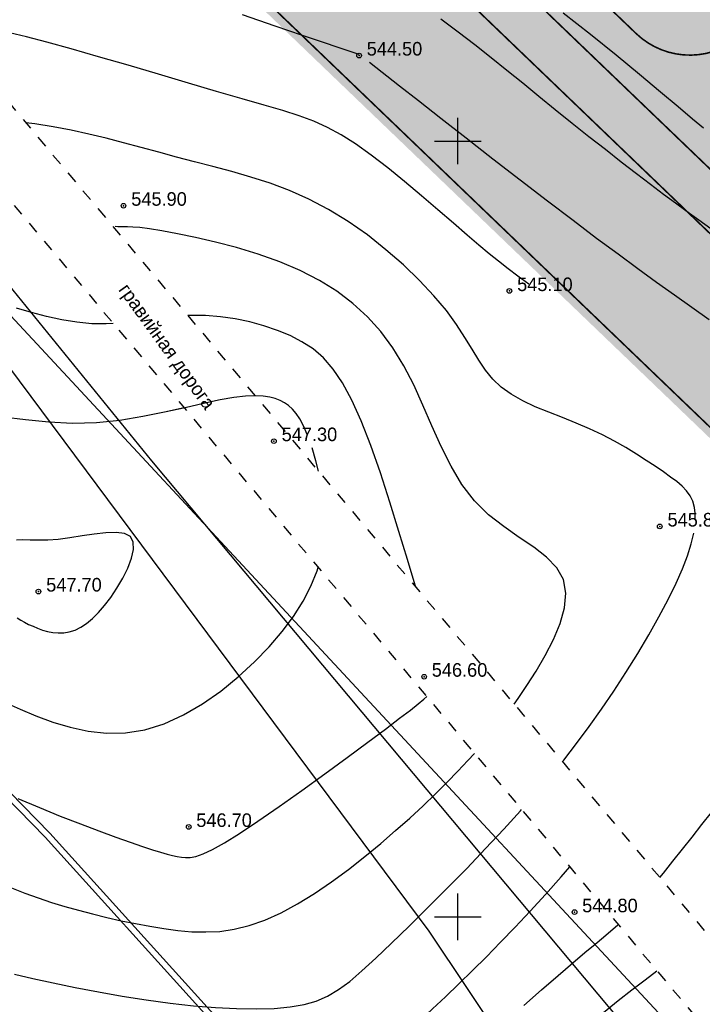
# Model space of a CAD drawing. Extents: x 0 to 370488, y 0 to 4202825.
# Tile 52 of 256: x 360222 to 360266, y 4200444 to 4200508. Entities that reach past the tile are written whole.
import ezdxf

# ---------------------------------------------------------------- set-up
doc = ezdxf.new("R2010")
doc.units = 0
doc.header["$LTSCALE"] = 0.5
doc.header["$MEASUREMENT"] = 0
doc.header["$PDMODE"] = 32
doc.header["$PDSIZE"] = 0.3
for name, pattern in [('CONTI', [0]), ('GOST2.303 6', [12, 8, -1.5, 1, -1.5]), ('STRIH_1', [3, 2, -1]), ('Д_ТРОТ_ТРУБА', [3, 1.5, -1.5]), ('ДОРОГИ_СТРОЯЩ', [9, 8, -1])]:
    doc.linetypes.add(name, pattern=pattern)
for name, color, linetype in [('(004) Точки рельефа', 7, 'Continuous'), ('(014) Водопровод', 5, 'ИК_Водопровод -------в--------'), ('(025) Дорога', 7, 'Continuous'), ('(040) Ограда', 7, 'Continuous'), ('GORIZDEFAULT', 32, 'CONTI'), ('PI_TTDEFAULT', 5, 'CONTI'), ('SETKR', 2, 'CONTI'), ('SIT_L0', 250, 'CONTI'), ('Штрих Стекло', 7, 'Continuous')]:
    doc.layers.add(name, color=color, linetype=linetype)
doc.layers.add('(032) Горизонтали утолщенные', color=32, linetype='Continuous', lineweight=30)
doc.layers.add('.', color=7, linetype='Continuous', lineweight=15)
doc.styles.add('BM-431', font='txt')
doc.styles.add('D-431', font='txt')
doc.styles.get("Standard").update_dxf_attribs({"font": 'isocpeur.ttf'})
doc.linetypes.add('ИК_Водопровод -------в--------', pattern='A,9,-0.6,["В",Standard,S=1.2,R=0,X=0,Y=-0.6],-1.2', length=10.8)
doc.linetypes.add('ОГРАДА_ГЛИН', pattern='A,4,["|",Standard,S=0.8,R=0,X=0,Y=-0.8],0.5,["|",Standard,S=0.8,R=0,X=0,Y=-0.8],3.5', length=8)

# ---------------------------------------------------------------- blocks, each defined once
blk = doc.blocks.new('BL_333')
at = {"color": 0}
for p, q in [((0, -1.5), (0, 1.5)), ((-1.5, 0), (1.5, 0))]:
    blk.add_line(p, q, dxfattribs=at)

msp = doc.modelspace()

# ---------------------------------------------------------------- hatches: boundary and pattern name
at = {"layer": '.', "ltscale": 0.149071}
h = msp.add_hatch(color=256, dxfattribs=at)
h.dxf.hatch_style = 1
h.set_gradient(color1=(51, 204, 0), color2=(51, 204, 0), tint=1)
edge = h.paths.add_edge_path()
edge.add_line((361134.955, 4200608.327), (360514.494, 4200266.411))
edge.add_arc((360509.185, 4200276.045), 11, 226.16627, 298.85775, ccw=False)
edge.add_line((360501.567, 4200268.11), (360238.667, 4200520.519))
edge.add_line((360238.667, 4200520.519), (360063.771, 4200791.021))
edge.add_line((360063.771, 4200791.021), (360055.869, 4200786.666))
edge.add_line((360055.869, 4200786.666), (360231.678, 4200514.752))
edge.add_line((360231.678, 4200514.752), (360505.949, 4200251.426))
edge.add_line((360505.949, 4200251.426), (361159.312, 4200611.473))
edge.add_line((361159.312, 4200611.473), (360747.942, 4201168.046))
edge.add_line((360747.942, 4201168.046), (360739.99, 4201163.663))
edge.add_line((360739.99, 4201163.663), (361138.492, 4200624.499))
edge.add_arc((361129.646, 4200617.961), 11, -61.14225, 36.46852, ccw=False)
h.paths.add_polyline_path([(360635.673, 4200691.995), (360780.102, 4200429.905), (360509.032, 4200280.542), (360483.33, 4200328.786), (360556.369, 4200368.228), (360581.78, 4200320.574), (360586.689, 4200323.322), (360558.05, 4200375.292), (360464.998, 4200324.014), (360283.729, 4200498.05)], flags=16)
edge = h.paths.add_edge_path(flags=17)
edge.add_line((361133.667, 4200620.933), (360949.42, 4200870.214))
edge.add_arc((360945.4, 4200867.242), 5, 36.46852, 118.85775)
edge.add_line((360942.986, 4200871.621), (360648.845, 4200709.53))
edge.add_arc((360651.259, 4200705.151), 5, 118.85775, 208.85775)
edge.add_line((360646.88, 4200702.738), (360795.17, 4200433.642))
edge.add_arc((360799.549, 4200436.055), 5, 208.85775, 298.85775)
edge.add_line((360801.962, 4200431.676), (361132.059, 4200613.582))
edge.add_arc((361129.646, 4200617.961), 5, 298.85775, 396.46852)
h.paths.add_polyline_path([(360656.693, 4200703.578), (360944.264, 4200862.049), (361123.713, 4200619.259), (360801.122, 4200441.489)], flags=16)
edge = h.paths.add_edge_path(flags=17)
edge.add_line((360789.915, 4200430.746), (360641.624, 4200699.842))
edge.add_arc((360637.246, 4200697.429), 5, 28.86341, 118.85775)
edge.add_line((360634.832, 4200701.808), (360274.624, 4200503.308))
edge.add_arc((360277.037, 4200498.929), 5, 118.85775, 226.16627)
edge.add_line((360273.574, 4200495.323), (360505.722, 4200272.438))
edge.add_arc((360509.185, 4200276.045), 5, 226.16627, 298.85775)
edge.add_line((360511.598, 4200271.666), (360519.249, 4200275.882))
edge.add_line((360519.249, 4200275.882), (360514.899, 4200283.761))
edge.add_line((360514.899, 4200283.761), (360520.166, 4200286.663))
edge.add_line((360520.166, 4200286.663), (360524.504, 4200278.777))
edge.add_line((360524.504, 4200278.777), (360787.949, 4200423.954))
edge.add_arc((360785.536, 4200428.333), 5, 298.85775, 388.85775)
edge = h.paths.add_edge_path()
edge.add_arc((360385.769, 4200927.93), 5, 28.85775, 118.85775)
edge.add_line((360383.356, 4200932.309), (360379.852, 4200930.379))
edge.add_line((360379.852, 4200930.379), (360528.625, 4200660.407))
edge.add_line((360528.625, 4200660.407), (360265.595, 4200515.46))
edge.add_line((360265.595, 4200515.46), (360250.316, 4200530.13))
edge.add_line((360250.316, 4200530.13), (360093.542, 4200772.602))
edge.add_line((360093.542, 4200772.602), (360090.338, 4200770.837))
edge.add_arc((360092.751, 4200766.458), 5, 118.85775, 212.88524)
edge.add_line((360088.552, 4200763.743), (360240.685, 4200528.449))
edge.add_line((360240.685, 4200528.449), (360243.327, 4200524.363))
edge.add_line((360243.327, 4200524.363), (360261.485, 4200506.929))
edge.add_arc((360264.948, 4200510.536), 5, 226.16627, 298.85775)
edge.add_line((360267.361, 4200506.157), (360536.472, 4200654.455))
edge.add_arc((360534.059, 4200658.834), 5, 298.85915, 388.85698)
edge.add_line((360538.438, 4200661.247), (360390.148, 4200930.343))
edge = h.paths.add_edge_path()
edge.add_arc((360751.558, 4201129.505), 5, 36.46939, 118.85775)
edge.add_line((360749.145, 4201133.884), (360745.026, 4201131.614))
edge.add_line((360745.026, 4201131.614), (360929.872, 4200881.521))
edge.add_line((360929.872, 4200881.521), (360645.109, 4200724.598))
edge.add_line((360645.109, 4200724.598), (360496.336, 4200994.569))
edge.add_line((360496.336, 4200994.569), (360492.833, 4200992.639))
edge.add_arc((360495.246, 4200988.26), 5, 118.85775, 208.85855)
edge.add_line((360490.867, 4200985.847), (360639.157, 4200716.751))
edge.add_arc((360643.536, 4200719.164), 5, 208.85775, 298.85137)
edge.add_line((360645.949, 4200714.785), (360938.218, 4200875.845))
edge.add_arc((360935.805, 4200880.224), 5, 298.85775, 396.46852)
edge.add_line((360939.826, 4200883.196), (360755.579, 4201132.477))
at = {"layer": 'Штрих Стекло', "linetype": 'Continuous'}
h = msp.add_hatch(color=5, dxfattribs=at)
h.dxf.hatch_style = 1
h.set_gradient(color1=(173, 173, 173), color2=(166, 166, 166), one_color=1, tint=0.65)
edge = h.paths.add_edge_path()
edge.add_line((360067.205, 4200806.615), (360049.645, 4200796.938))
edge.add_arc((360052.059, 4200792.559), 5, 32.88524, 118.85775, ccw=False)
edge.add_line((360056.257, 4200795.274), (360060.259, 4200789.085))
edge.add_line((360060.259, 4200789.085), (360069.039, 4200793.924))
edge.add_line((360069.039, 4200793.924), (360065.267, 4200799.758))
edge.add_arc((360069.63, 4200802.227), 5.014, 118.92591, 209.50369, ccw=False)
edge = h.paths.add_edge_path()
edge.add_line((360236.317, 4200517.23), (360498.797, 4200265.225))
edge.add_arc((360509.185, 4200276.045), 15, 226.16627, 298.85775)
edge.add_line((360516.425, 4200262.908), (361136.886, 4200604.824))
edge.add_arc((361129.646, 4200617.961), 15, 298.85775, 396.46852)
edge.add_line((361141.709, 4200626.877), (360736.189, 4201168.806))
edge.add_arc((360740.21, 4201171.777), 5, 118.85775, 216.46852, ccw=False)
edge.add_line((360737.797, 4201176.157), (360731.547, 4201172.713))
edge.add_line((360731.547, 4201172.713), (361139.296, 4200625.094))
edge.add_arc((361129.646, 4200617.961), 12, -61.14225, 36.46852, ccw=False)
edge.add_line((361135.438, 4200607.451), (360507.891, 4200266.197))
edge.add_line((360507.891, 4200266.197), (360237.512, 4200520.465))
edge.add_line((360237.512, 4200520.465), (360062.893, 4200790.537))
edge.add_line((360062.893, 4200790.537), (360060.259, 4200789.085))
edge.add_line((360060.259, 4200789.085), (360234.992, 4200518.836))
edge.add_arc((360242.55, 4200523.723), 9, 212.88524, 226.16627)
edge = h.paths.add_edge_path(flags=16)
edge.add_line((360274.624, 4200503.308), (360634.832, 4200701.808))
edge.add_arc((360637.246, 4200697.429), 5, 28.85775, 118.85775, ccw=False)
edge.add_line((360641.625, 4200699.842), (360789.915, 4200430.746))
edge.add_arc((360785.536, 4200428.333), 5, -61.14225, 28.85775, ccw=False)
edge.add_line((360787.949, 4200423.954), (360511.598, 4200271.666))
edge.add_arc((360509.185, 4200276.045), 5, 226.82384, 298.85775, ccw=False)
edge.add_line((360505.764, 4200272.399), (360273.569, 4200495.328))
edge.add_arc((360277.037, 4200498.929), 5, 118.85775, 226.07521, ccw=False)
h.paths.add_polyline_path([(360274.624, 4200503.308), (360631.329, 4200699.877), (360780.102, 4200429.905), (360509.832, 4200280.969)], flags=0)
edge = h.paths.add_edge_path(flags=16)
edge.add_line((360648.845, 4200709.53), (360942.986, 4200871.621))
edge.add_arc((360945.4, 4200867.242), 5, 36.46852, 118.85775, ccw=False)
edge.add_line((360949.42, 4200870.214), (361133.667, 4200620.933))
edge.add_arc((361129.646, 4200617.961), 5, -61.14225, 36.46852, ccw=False)
edge.add_line((361132.059, 4200613.582), (360801.962, 4200431.676))
edge.add_arc((360799.549, 4200436.055), 5, 208.85775, 298.85775, ccw=False)
edge.add_line((360795.17, 4200433.642), (360646.88, 4200702.738))
edge.add_arc((360651.259, 4200705.151), 5, 118.85775, 208.85775, ccw=False)
h.paths.add_polyline_path([(360652.349, 4200711.46), (360938.867, 4200869.351), (361123.713, 4200619.259), (360801.122, 4200441.489)], flags=0)
edge = h.paths.add_edge_path(flags=17)
edge.add_line((361139.296, 4200625.094), (360731.547, 4201172.713))
edge.add_line((360731.547, 4201172.713), (360723.659, 4201168.366))
edge.add_arc((360726.073, 4201163.987), 5, 36.46852, 118.85775, ccw=False)
edge.add_line((360730.093, 4201166.959), (360939.826, 4200883.196))
edge.add_arc((360935.805, 4200880.224), 5, -61.14225, 36.46852, ccw=False)
edge.add_line((360938.218, 4200875.845), (360645.95, 4200714.785))
edge.add_arc((360643.536, 4200719.164), 5, 208.85775, 298.85775, ccw=False)
edge.add_line((360639.157, 4200716.751), (360490.867, 4200985.847))
edge.add_arc((360495.246, 4200988.26), 5, 118.85775, 208.85775, ccw=False)
edge.add_line((360492.833, 4200992.639), (360478.82, 4200984.917))
edge.add_arc((360481.233, 4200980.538), 5, 28.85775, 118.85775, ccw=False)
edge.add_line((360485.612, 4200982.951), (360633.903, 4200713.855))
edge.add_arc((360629.523, 4200711.442), 5, -61.14225, 28.85552, ccw=False)
edge.add_line((360631.937, 4200707.063), (360550.485, 4200662.177))
edge.add_arc((360548.072, 4200666.557), 5, 208.85775, 298.85775, ccw=False)
edge.add_line((360543.693, 4200664.143), (360395.403, 4200933.239))
edge.add_arc((360399.782, 4200935.652), 5, 118.85775, 208.85775, ccw=False)
edge.add_line((360397.369, 4200940.032), (360749.145, 4201133.884))
edge.add_arc((360751.558, 4201129.505), 5, 36.46852, 118.85775, ccw=False)
edge.add_line((360755.579, 4201132.477), (360745.985, 4201145.458))
edge.add_arc((360741.964, 4201142.486), 5, -61.14225, 36.46852, ccw=False)
edge.add_line((360744.377, 4201138.107), (360086.378, 4200775.506))
edge.add_arc((360084.042, 4200779.927), 5, 212.88524, 297.85041, ccw=False)
edge.add_line((360079.844, 4200777.212), (360088.552, 4200763.743))
edge.add_arc((360092.751, 4200766.458), 5, 118.85775, 212.88524, ccw=False)
edge.add_line((360090.338, 4200770.837), (360383.356, 4200932.309))
edge.add_arc((360385.769, 4200927.93), 5, 28.85775, 118.85775, ccw=False)
edge.add_line((360390.148, 4200930.343), (360538.438, 4200661.248))
edge.add_arc((360534.059, 4200658.834), 5, -61.14225, 28.85775, ccw=False)
edge.add_line((360536.472, 4200654.455), (360267.361, 4200506.157))
edge.add_arc((360264.948, 4200510.536), 5, 226.16627, 298.85775, ccw=False)
edge.add_line((360261.485, 4200506.929), (360243.327, 4200524.363))
edge.add_line((360243.327, 4200524.363), (360069.039, 4200793.924))
edge.add_line((360069.039, 4200793.924), (360062.893, 4200790.537))
edge.add_line((360062.893, 4200790.537), (360237.512, 4200520.465))
edge.add_line((360237.512, 4200520.465), (360507.891, 4200266.197))
edge.add_line((360507.891, 4200266.197), (361135.438, 4200607.451))
edge.add_arc((361129.646, 4200617.961), 12, 298.85775, 396.46852)

# ---------------------------------------------------------------- linework, layer by layer
at = {"layer": '(014) Водопровод', "flags": 128}
msp.add_lwpolyline([(360036.438, 4200773.015), (360047.098, 4200750.311), (360089.76, 4200681.101), (360107.619, 4200655.796), (360141.826, 4200594.039), (360149.345, 4200579.998), (360206.507, 4200508.61), (360230.262, 4200479.387), (360306.281, 4200388.525), (360409.154, 4200291.553), (360456.114, 4200244.191), (360490.793, 4200199.337)], dxfattribs=at)
at = {"layer": '(025) Дорога', "linetype": 'Д_ТРОТ_ТРУБА', "flags": 128}
for points in [[(360044.195, 4200796.012), (360041.816, 4200791.773), (360042.358, 4200788.304), (360046.087, 4200780.21), (360059.012, 4200755.887), (360082.266, 4200713.415), (360119.837, 4200651.911), (360154.248, 4200588.273), (360168.952, 4200565.337), (360182.618, 4200547.766), (360213.043, 4200512.044), (360268.283, 4200446.262), (360308.926, 4200401.534), (360387.369, 4200322.593), (360428.116, 4200283.497), (360457.116, 4200256.42), (360464.886, 4200245.444), (360476.507, 4200228.263), (360489.06, 4200214.493), (360499.065, 4200202.984)], [(360034.859, 4200791.392), (360036.733, 4200790.501), (360038.761, 4200786.553), (360042.501, 4200778.433), (360055.492, 4200753.988), (360078.803, 4200711.411), (360116.369, 4200649.915), (360150.8, 4200586.24), (360165.682, 4200563.025), (360179.515, 4200545.24), (360209.989, 4200509.461), (360265.27, 4200443.63), (360306.026, 4200398.778), (360384.565, 4200319.74), (360425.367, 4200280.592), (360454.087, 4200253.775), (360461.596, 4200243.167), (360473.356, 4200225.782), (360486.072, 4200211.833), (360495.233, 4200201.295)]]:
    msp.add_lwpolyline(points, dxfattribs=at)
at = {"layer": '(032) Горизонтали утолщенные', "color": 32}
for points in [[(360266.29, 4200494.35, 544), (360265.52, 4200494.9, 544), (360264.77, 4200495.44, 544), (360264.02, 4200495.99, 544), (360263.25, 4200496.56, 544), (360262.42, 4200497.19, 544), (360261.51, 4200497.89, 544), (360260.53, 4200498.64, 544), (360259.51, 4200499.45, 544), (360258.44, 4200500.28, 544), (360257.36, 4200501.14, 544), (360256.28, 4200502.01, 544), (360255.22, 4200502.87, 544), (360254.18, 4200503.72, 544), (360253.16, 4200504.55, 544), (360252.14, 4200505.37, 544), (360251.1, 4200506.2, 544), (360250.02, 4200507.02, 544), (360248.9, 4200507.86, 544)], [(360253.63, 4200463.712, 546), (360253.89, 4200464.08, 546), (360254.45, 4200464.92, 546), (360255.04, 4200465.84, 546), (360255.62, 4200466.84, 546), (360256.16, 4200467.87, 546), (360256.59, 4200468.91, 546), (360256.87, 4200469.92, 546), (360256.96, 4200470.87, 546), (360256.81, 4200471.74, 546), (360256.38, 4200472.5, 546), (360255.72, 4200473.18, 546), (360254.9, 4200473.82, 546), (360253.96, 4200474.46, 546), (360252.97, 4200475.15, 546), (360251.98, 4200475.92, 546), (360251.07, 4200476.81, 546), (360250.26, 4200477.87, 546), (360249.56, 4200479.05, 546), (360248.92, 4200480.32, 546), (360248.33, 4200481.64, 546), (360247.75, 4200482.97, 546), (360247.16, 4200484.28, 546), (360246.52, 4200485.52, 546), (360245.82, 4200486.67, 546), (360245.04, 4200487.72, 546), (360244.18, 4200488.67, 546), (360243.24, 4200489.53, 546), (360242.21, 4200490.32, 546), (360241.08, 4200491.02, 546), (360239.85, 4200491.65, 546), (360238.53, 4200492.21, 546), (360237.14, 4200492.7, 546), (360235.75, 4200493.13, 546), (360234.38, 4200493.49, 546), (360233.1, 4200493.79, 546), (360231.93, 4200494.03, 546), (360230.93, 4200494.21, 546), (360230.14, 4200494.34, 546), (360229.52, 4200494.42, 546), (360229.06, 4200494.46, 546), (360228.72, 4200494.47, 546), (360228.46, 4200494.48, 546), (360228.27, 4200494.47, 546), (360228.1, 4200494.48, 546), (360227.93, 4200494.5, 546)], [(360231.06, 4200449.25, 546), (360231.96, 4200449.13, 546), (360232.86, 4200449.05, 546), (360233.76, 4200449.03, 546), (360234.67, 4200449.07, 546), (360235.6, 4200449.21, 546), (360236.56, 4200449.44, 546), (360237.56, 4200449.79, 546), (360238.61, 4200450.26, 546), (360239.68, 4200450.85, 546), (360240.77, 4200451.52, 546), (360241.87, 4200452.27, 546), (360242.95, 4200453.06, 546), (360244.01, 4200453.89, 546), (360245.03, 4200454.73, 546), (360245.99, 4200455.56, 546), (360246.9, 4200456.37, 546), (360247.76, 4200457.17, 546), (360248.56, 4200457.94, 546), (360249.31, 4200458.69, 546), (360250.01, 4200459.4, 546), (360250.65, 4200460.08, 546), (360251.069, 4200460.541, 546)], [(360221.24, 4200451.87, 546), (360222.11, 4200451.53, 546), (360222.96, 4200451.23, 546), (360223.82, 4200450.94, 546), (360224.68, 4200450.68, 546), (360225.57, 4200450.43, 546), (360226.47, 4200450.19, 546), (360227.38, 4200449.96, 546), (360228.3, 4200449.75, 546), (360229.23, 4200449.57, 546), (360230.15, 4200449.4, 546), (360231.06, 4200449.25, 546)], [(360259.38, 4200443.85, 544), (360260.32, 4200444.61, 544), (360261.21, 4200445.3, 544), (360262.07, 4200445.95, 544), (360262.83, 4200446.536, 544)]]:
    msp.add_polyline3d(points, dxfattribs=at)
at = {"layer": '(040) Ограда', "linetype": 'ОГРАДА_ГЛИН', "flags": 128}
msp.add_lwpolyline([(360140.403, 4200540.738), (360188.33, 4200491.65), (360223.715, 4200455.409), (360264.851, 4200409.871)], dxfattribs=at)
at = {"layer": '(040) Ограда', "flags": 128}
msp.add_lwpolyline([(360140.116, 4200540.458), (360188.044, 4200491.371), (360223.423, 4200455.135), (360264.554, 4200409.603)], dxfattribs=at)
at = {"ltscale": 0.149071, "const_width": 0.1}
for points in [[(359943.476, 4200738.432), (360053.157, 4200798.874, -0.393772), (360059.769, 4200797.209), (360238.667, 4200520.519), (360501.567, 4200268.11, 0.328259), (360514.494, 4200266.411), (361134.955, 4200608.327, 0.453677), (361138.492, 4200624.499), (360736.189, 4201168.806, -0.453677), (360737.797, 4201176.157), (360868.753, 4201248.322)], [(360390.148, 4200930.343), (360538.438, 4200661.248, -0.414214), (360536.472, 4200654.455), (360267.361, 4200506.157, -0.328259), (360261.485, 4200506.929), (360243.327, 4200524.363), (360088.552, 4200763.743)]]:
    msp.add_lwpolyline(points, format="xyb", dxfattribs=at)
msp.add_lwpolyline([(360052.603, 4200791.717), (360231.678, 4200514.752), (360505.949, 4200251.426), (361159.312, 4200611.473), (360744.344, 4201172.914)], dxfattribs=at)
at = {"color": 1, "linetype": 'GOST2.303 6', "lineweight": 30, "const_width": 1.035}
msp.add_lwpolyline([(360055.869, 4200786.666), (360747.942, 4201168.046), (361159.312, 4200611.473), (360505.949, 4200251.426), (360231.678, 4200514.752)], close=True, dxfattribs=at)
at = {"color": 7, "linetype": 'STRIH_1', "ltscale": 2, "true_color": 0xffffff, "const_width": 0.1}
msp.add_lwpolyline([(360062.093, 4200799.14), (360240.997, 4200522.441), (360503.645, 4200270.274, 0.328259), (360513.046, 4200269.038), (361133.507, 4200610.954, 0.453677), (361136.08, 4200622.716), (360733.263, 4201167.717)], format="xyb", dxfattribs=at)
at = {"linetype": 'Continuous', "elevation": 1.643}
msp.add_lwpolyline([(359968.105, 4200751.148), (360144.875, 4200568.598), (360208.905, 4200501.768), (360248.135, 4200449.088), (360280.365, 4200400.868), (360329.345, 4200345.008), (360410.625, 4200285.188), (360473.125, 4200218.998), (360491.256, 4200199.541)], dxfattribs=at)
at = {"layer": 'GORIZDEFAULT', "color": 32}
for points in [[(360265.82, 4200500.83, 543.5), (360265.11, 4200501.42, 543.5), (360264.19, 4200502.2, 543.5), (360263.05, 4200503.16, 543.5), (360261.7, 4200504.28, 543.5), (360260.19, 4200505.53, 543.5), (360258.54, 4200506.87, 543.5), (360256.79, 4200508.25, 543.5)], [(360243.64, 4200505.57, 544.5), (360239.99, 4200506.81, 544.5), (360238.23, 4200507.41, 544.5), (360236.12, 4200508.13, 544.5)], [(360254.57, 4200490.78, 545), (360253.87, 4200491.29, 545), (360253.24, 4200491.77, 545), (360252.63, 4200492.25, 545), (360252.01, 4200492.74, 545), (360251.35, 4200493.3, 545), (360250.6, 4200493.94, 545), (360249.71, 4200494.71, 545), (360248.72, 4200495.57, 545), (360247.66, 4200496.48, 545), (360246.57, 4200497.39, 545), (360245.48, 4200498.28, 545), (360244.41, 4200499.1, 545), (360243.41, 4200499.82, 545), (360242.48, 4200500.41, 545), (360241.6, 4200500.88, 545), (360240.72, 4200501.28, 545), (360239.77, 4200501.63, 545), (360238.72, 4200501.96, 545), (360237.52, 4200502.31, 545), (360236.11, 4200502.72, 545), (360234.46, 4200503.2, 545), (360232.64, 4200503.73, 545), (360230.71, 4200504.3, 545), (360228.76, 4200504.88, 545), (360226.86, 4200505.43, 545), (360225.09, 4200505.94, 545), (360223.52, 4200506.37, 545), (360222.21, 4200506.72, 545), (360221.12, 4200506.97, 545)], [(360266.2, 4200488.47, 544.5), (360265.07, 4200489.27, 544.5), (360263.95, 4200490.07, 544.5), (360262.8, 4200490.89, 544.5), (360261.6, 4200491.76, 544.5), (360260.32, 4200492.7, 544.5), (360258.93, 4200493.73, 544.5), (360257.42, 4200494.87, 544.5), (360255.77, 4200496.13, 544.5), (360254.02, 4200497.47, 544.5), (360252.25, 4200498.84, 544.5), (360250.53, 4200500.19, 544.5), (360248.9, 4200501.46, 544.5), (360247.46, 4200502.59, 544.5), (360246.24, 4200503.54, 544.5), (360244.31, 4200505.07, 544.5)], [(360265.3, 4200475.61, 545.5), (360265.3, 4200476.02, 545.5), (360265.25, 4200476.38, 545.5), (360265.14, 4200476.79, 545.5), (360264.97, 4200477.14, 545.5), (360264.74, 4200477.46, 545.5), (360264.45, 4200477.76, 545.5), (360264.11, 4200478.05, 545.5), (360263.7, 4200478.35, 545.5), (360263.24, 4200478.68, 545.5), (360262.72, 4200479.04, 545.5), (360262.14, 4200479.42, 545.5), (360261.51, 4200479.83, 545.5), (360260.83, 4200480.25, 545.5), (360260.1, 4200480.66, 545.5), (360259.32, 4200481.07, 545.5), (360258.49, 4200481.46, 545.5), (360257.63, 4200481.82, 545.5), (360256.74, 4200482.18, 545.5), (360255.86, 4200482.52, 545.5), (360254.99, 4200482.88, 545.5), (360254.18, 4200483.26, 545.5), (360253.44, 4200483.68, 545.5), (360252.79, 4200484.14, 545.5), (360252.25, 4200484.66, 545.5), (360251.78, 4200485.24, 545.5), (360251.35, 4200485.88, 545.5), (360250.92, 4200486.59, 545.5), (360250.46, 4200487.35, 545.5), (360249.92, 4200488.18, 545.5), (360249.26, 4200489.07, 545.5), (360248.46, 4200490.03, 545.5), (360247.53, 4200491.02, 545.5), (360246.49, 4200492.02, 545.5), (360245.36, 4200493, 545.5), (360244.17, 4200493.95, 545.5), (360242.93, 4200494.82, 545.5), (360241.67, 4200495.59, 545.5), (360240.41, 4200496.25, 545.5), (360239.15, 4200496.81, 545.5), (360237.9, 4200497.28, 545.5), (360236.66, 4200497.68, 545.5), (360235.43, 4200498.03, 545.5), (360234.22, 4200498.35, 545.5), (360233.03, 4200498.66, 545.5), (360231.87, 4200498.97, 545.5), (360230.73, 4200499.28, 545.5), (360229.59, 4200499.59, 545.5), (360228.47, 4200499.89, 545.5), (360227.35, 4200500.18, 545.5), (360226.22, 4200500.45, 545.5), (360225.08, 4200500.7, 545.5), (360223.92, 4200500.92, 545.5), (360222.74, 4200501.11, 545.5), (360222.17, 4200501.176, 545.5)], [(360227.805, 4200488.245, 546.5), (360227.35, 4200488.22, 546.5), (360226.41, 4200488.23, 546.5), (360225.46, 4200488.32, 546.5), (360224.48, 4200488.48, 546.5), (360223.51, 4200488.7, 546.5), (360222.53, 4200488.95, 546.5), (360221.57, 4200489.22, 546.5)], [(360247.306, 4200471.242, 546.5), (360247.26, 4200471.38, 546.5), (360246.75, 4200473.03, 546.5), (360246.19, 4200474.84, 546.5), (360245.61, 4200476.73, 546.5), (360245.01, 4200478.61, 546.5), (360244.39, 4200480.38, 546.5), (360243.78, 4200481.97, 546.5), (360243.18, 4200483.31, 546.5), (360242.58, 4200484.41, 546.5), (360241.97, 4200485.3, 546.5), (360241.34, 4200486.02, 546.5), (360240.67, 4200486.6, 546.5), (360239.96, 4200487.07, 546.5), (360239.2, 4200487.46, 546.5), (360238.38, 4200487.8, 546.5), (360237.51, 4200488.1, 546.5), (360236.6, 4200488.35, 546.5), (360235.66, 4200488.54, 546.5), (360234.71, 4200488.68, 546.5), (360233.75, 4200488.75, 546.5), (360232.81, 4200488.76, 546.5), (360232.605, 4200488.749, 546.5)], [(360240.3, 4200481.1, 547), (360240.06, 4200481.65, 547), (360239.82, 4200482.1, 547), (360239.59, 4200482.45, 547), (360239.35, 4200482.73, 547), (360239.1, 4200482.96, 547), (360238.84, 4200483.13, 547), (360238.56, 4200483.27, 547), (360238.24, 4200483.4, 547), (360237.88, 4200483.5, 547), (360237.45, 4200483.57, 547), (360236.94, 4200483.59, 547), (360236.32, 4200483.57, 547), (360235.57, 4200483.48, 547), (360234.68, 4200483.32, 547), (360233.62, 4200483.09, 547), (360232.43, 4200482.81, 547), (360231.11, 4200482.52, 547), (360229.7, 4200482.24, 547), (360228.23, 4200482, 547), (360226.71, 4200481.85, 547), (360225.18, 4200481.8, 547), (360223.65, 4200481.88, 547), (360222.15, 4200482.03, 547), (360220.7, 4200482.2, 547)], [(360232.379, 4200482.799, 547), (360231.11, 4200482.52, 547), (360229.7, 4200482.24, 547), (360228.23, 4200482, 547), (360226.71, 4200481.85, 547), (360225.18, 4200481.8, 547), (360223.65, 4200481.88, 547), (360222.15, 4200482.03, 547), (360220.7, 4200482.2, 547)], [(360232.379, 4200482.799, 547), (360231.11, 4200482.52, 547), (360229.7, 4200482.24, 547), (360228.23, 4200482, 547), (360226.71, 4200481.85, 547), (360225.18, 4200481.8, 547), (360223.65, 4200481.88, 547), (360222.15, 4200482.03, 547), (360220.7, 4200482.2, 547)], [(360241.025, 4200478.722, 547), (360240.86, 4200479.39, 547), (360240.61, 4200480.22, 547)], [(360222.63, 4200468.73, 547.5), (360222.93, 4200468.6, 547.5), (360223.24, 4200468.49, 547.5), (360223.57, 4200468.4, 547.5), (360223.91, 4200468.33, 547.5), (360224.25, 4200468.3, 547.5), (360224.61, 4200468.31, 547.5), (360224.97, 4200468.37, 547.5), (360225.34, 4200468.49, 547.5), (360225.71, 4200468.67, 547.5), (360226.08, 4200468.91, 547.5), (360226.46, 4200469.23, 547.5), (360226.85, 4200469.61, 547.5), (360227.24, 4200470.06, 547.5), (360227.64, 4200470.59, 547.5), (360228.04, 4200471.19, 547.5), (360228.41, 4200471.83, 547.5), (360228.74, 4200472.48, 547.5), (360228.98, 4200473.11, 547.5), (360229.11, 4200473.68, 547.5), (360229.09, 4200474.16, 547.5), (360228.91, 4200474.51, 547.5), (360228.53, 4200474.71, 547.5), (360227.99, 4200474.78, 547.5), (360227.33, 4200474.76, 547.5), (360226.58, 4200474.67, 547.5), (360225.79, 4200474.55, 547.5), (360225.01, 4200474.42, 547.5), (360224.26, 4200474.32, 547.5), (360223.58, 4200474.28, 547.5), (360222.98, 4200474.27, 547.5), (360222.44, 4200474.28, 547.5), (360221.98, 4200474.3, 547.5), (360221.57, 4200474.29, 547.5)], [(360256.739, 4200460.01, 545.5), (360256.82, 4200460.11, 545.5), (360257.65, 4200461.18, 545.5), (360258.46, 4200462.27, 545.5), (360259.26, 4200463.39, 545.5), (360260.05, 4200464.56, 545.5), (360260.83, 4200465.76, 545.5), (360261.59, 4200466.98, 545.5), (360262.3, 4200468.18, 545.5), (360262.96, 4200469.34, 545.5), (360263.55, 4200470.46, 545.5), (360264.07, 4200471.5, 545.5), (360264.48, 4200472.43, 545.5), (360264.8, 4200473.28, 545.5), (360265.04, 4200474.05, 545.5), (360265.2, 4200474.73, 545.5)], [(360221.8, 4200463.38, 547), (360222.82, 4200462.95, 547), (360223.9, 4200462.55, 547), (360225.02, 4200462.22, 547), (360226.18, 4200461.97, 547), (360227.37, 4200461.84, 547), (360228.59, 4200461.86, 547), (360229.83, 4200462.06, 547), (360231.08, 4200462.45, 547), (360232.33, 4200463.02, 547), (360233.55, 4200463.73, 547), (360234.73, 4200464.56, 547), (360235.85, 4200465.47, 547), (360236.9, 4200466.43, 547), (360237.85, 4200467.41, 547), (360238.69, 4200468.39, 547), (360239.42, 4200469.36, 547), (360240.04, 4200470.34, 547), (360240.54, 4200471.32, 547), (360240.93, 4200472.31, 547), (360240.994, 4200472.539, 547)], [(360221.6, 4200469.28, 547.5), (360221.84, 4200469.13, 547.5), (360222.08, 4200468.99, 547.5), (360222.35, 4200468.85, 547.5), (360222.63, 4200468.73, 547.5)], [(360220.84, 4200463.81, 547), (360221.8, 4200463.38, 547)], [(360220.84, 4200463.81, 547), (360221.8, 4200463.38, 547)], [(360220.84, 4200463.81, 547), (360221.8, 4200463.38, 547)], [(360232.19, 4200453.85, 546.5), (360232.46, 4200453.82, 546.5), (360232.76, 4200453.83, 546.5), (360233.12, 4200453.9, 546.5), (360233.59, 4200454.06, 546.5), (360234.19, 4200454.34, 546.5), (360234.96, 4200454.77, 546.5), (360235.93, 4200455.38, 546.5), (360237.12, 4200456.17, 546.5), (360238.48, 4200457.11, 546.5), (360239.94, 4200458.15, 546.5), (360241.43, 4200459.22, 546.5), (360242.87, 4200460.27, 546.5), (360244.2, 4200461.26, 546.5), (360245.34, 4200462.11, 546.5), (360246.25, 4200462.8, 546.5), (360246.94, 4200463.33, 546.5), (360247.45, 4200463.73, 546.5), (360247.81, 4200464.03, 546.5), (360248, 4200464.196, 546.5)], [(360221.66, 4200457.64, 546.5), (360223.04, 4200457.05, 546.5), (360224.39, 4200456.5, 546.5), (360225.68, 4200456, 546.5), (360226.88, 4200455.55, 546.5), (360227.96, 4200455.15, 546.5), (360228.9, 4200454.82, 546.5), (360229.69, 4200454.55, 546.5), (360230.33, 4200454.33, 546.5), (360230.85, 4200454.17, 546.5), (360231.27, 4200454.05, 546.5), (360231.62, 4200453.96, 546.5), (360231.92, 4200453.9, 546.5), (360232.19, 4200453.85, 546.5)], [(360229.93, 4200444.65, 545.5), (360231.47, 4200444.44, 545.5), (360232.96, 4200444.27, 545.5), (360234.39, 4200444.16, 545.5), (360235.75, 4200444.09, 545.5), (360237.02, 4200444.07, 545.5), (360238.17, 4200444.1, 545.5), (360239.2, 4200444.2, 545.5), (360240.09, 4200444.35, 545.5), (360240.88, 4200444.58, 545.5), (360241.61, 4200444.9, 545.5), (360242.31, 4200445.32, 545.5), (360243.04, 4200445.85, 545.5), (360243.82, 4200446.52, 545.5), (360244.71, 4200447.34, 545.5), (360245.73, 4200448.31, 545.5), (360246.86, 4200449.41, 545.5), (360248.07, 4200450.6, 545.5), (360249.32, 4200451.85, 545.5), (360250.57, 4200453.13, 545.5), (360251.79, 4200454.41, 545.5), (360252.96, 4200455.65, 545.5), (360254.03, 4200456.83, 545.5), (360254.11, 4200456.92, 545.5)], [(360263.017, 4200452.533, 544.5), (360263.26, 4200452.83, 544.5), (360263.86, 4200453.59, 544.5), (360264.48, 4200454.36, 544.5), (360265.1, 4200455.15, 544.5), (360265.73, 4200455.95, 544.5), (360266.35, 4200456.73, 544.5)], [(360244.82, 4200440.81, 545), (360244.91, 4200440.88, 545), (360244.99, 4200440.96, 545), (360245.53, 4200441.44, 545), (360246.14, 4200441.99, 545), (360246.83, 4200442.62, 545), (360247.57, 4200443.32, 545), (360248.37, 4200444.07, 545), (360249.2, 4200444.86, 545), (360250.06, 4200445.69, 545), (360250.94, 4200446.55, 545), (360251.84, 4200447.44, 545), (360252.75, 4200448.38, 545), (360253.69, 4200449.35, 545), (360254.65, 4200450.37, 545), (360255.64, 4200451.45, 545), (360256.65, 4200452.59, 545), (360257.209, 4200453.229, 545)], [(360254.25, 4200444.29, 544.5), (360255.4, 4200445.3, 544.5), (360256.46, 4200446.23, 544.5), (360257.4, 4200447.05, 544.5), (360258.19, 4200447.71, 544.5), (360258.84, 4200448.25, 544.5), (360259.38, 4200448.7, 544.5), (360259.85, 4200449.1, 544.5), (360260.28, 4200449.48, 544.5), (360260.323, 4200449.521, 544.5)], [(360221.44, 4200446.31, 545.5), (360222.61, 4200446.04, 545.5), (360223.92, 4200445.75, 545.5), (360225.34, 4200445.46, 545.5), (360226.84, 4200445.17, 545.5), (360228.38, 4200444.89, 545.5), (360229.93, 4200444.65, 545.5)]]:
    msp.add_polyline3d(points, dxfattribs=at)
at = {"layer": 'PI_TTDEFAULT', "color": 5}
for p in [(360243.64, 4200505.51, 544.5), (360228.46, 4200495.83, 545.9), (360253.32, 4200490.34, 545.1), (360238.15, 4200480.66, 547.3), (360263.01, 4200475.17, 545.8), (360222.98, 4200470.97, 547.7), (360247.83, 4200465.48, 546.6), (360232.66, 4200455.8, 546.7), (360257.52, 4200450.31, 544.8)]:
    msp.add_point(p, dxfattribs=at)
at = {"layer": 'SIT_L0', "color": 250}
msp.add_line((360209.175, 4200501.673), (360282.607, 4200422.648), dxfattribs=at)

# ---------------------------------------------------------------- block references
at = {"layer": 'SETKR', "color": 92}
for p in [(360250, 4200500), (360250, 4200450)]:
    msp.add_blockref('BL_333', p, dxfattribs=at)

# ---------------------------------------------------------------- texts
at = {"layer": '(004) Точки рельефа', "style": 'D-431'}
for s, p in [('544.50', (360244.13, 4200505.51)), ('545.90', (360228.96, 4200495.83)), ('545.10', (360253.82, 4200490.33)), ('547.30', (360238.65, 4200480.66)), ('545.80', (360263.51, 4200475.16)), ('547.70', (360223.48, 4200470.97)), ('546.60', (360248.32, 4200465.48)), ('546.70', (360233.15, 4200455.8)), ('544.80', (360258.01, 4200450.3))]:
    msp.add_text(s, height=0.875, dxfattribs=at).set_placement(p)
at = {"layer": '(025) Дорога', "linetype": 'ДОРОГИ_СТРОЯЩ', "style": 'BM-431'}
msp.add_text('гравийная дорога', height=0.875, rotation=305.85932, dxfattribs=at).set_placement((360228.099, 4200490.413, -555.023))

doc.saveas('drawing.dxf')
